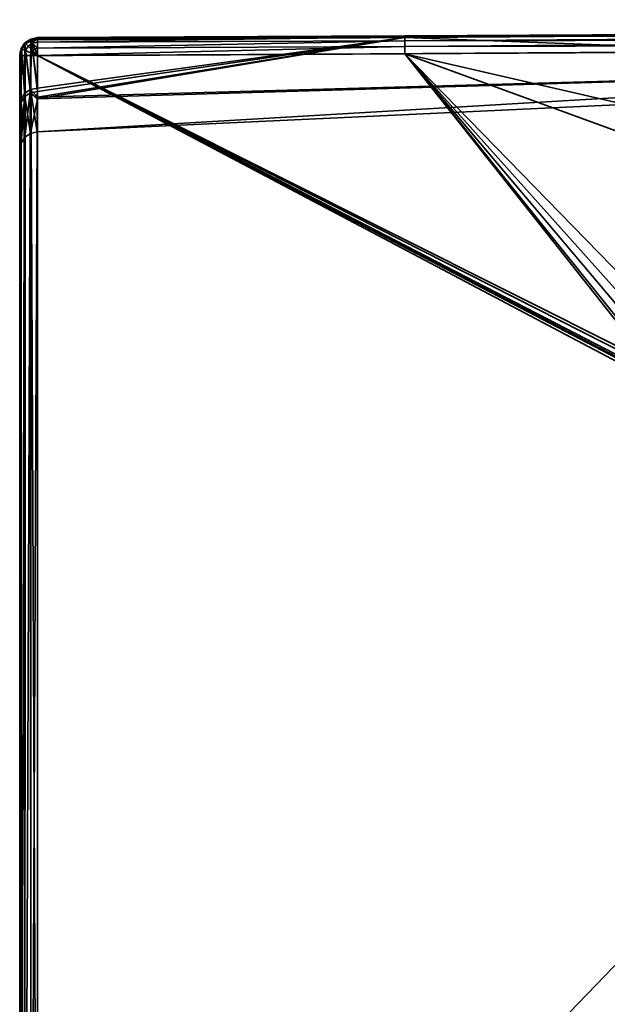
# Model space of a CAD drawing. Header units: millimetres. Extents: x -320 to 8070, y -96 to 57.
# Tile 28 of 111: x 1175 to 1191, y 27 to 54. Entities that reach past the tile are written whole.
import ezdxf

# ---------------------------------------------------------------- set-up
doc = ezdxf.new("R2010")
doc.units = ezdxf.units.MM
doc.layers.add('151', color=7, linetype='Continuous', true_color=0xffffff)

# ---------------------------------------------------------------- blocks, each defined once
blk = doc.blocks.new('UG_SURFACE_026')
at = {"layer": '151', "color": 251, "linetype": 'Continuous', "lineweight": 35}
for points in [[(1206.555, 53.789, 1114.372), (1185.74, 53.697, 1114.481), (1237.999, 53.976, 1114.655)], [(1237.999, 53.904, 1114.794), (1237.999, 53.976, 1114.655), (1185.74, 53.697, 1114.481)], [(1237.999, 53.976, 1093.346), (1185.74, 53.697, 1093.519), (1206.555, 53.789, 1093.628)], [(1185.741, 53.664, 1093.322), (1185.74, 53.697, 1093.519), (1237.999, 53.976, 1093.346)], [(1185.74, 53.697, 1114.481), (1185.741, 53.664, 1114.678), (1237.999, 53.904, 1114.794)], [(1237.999, 53.976, 1093.346), (1237.999, 53.904, 1093.206), (1185.741, 53.664, 1093.322)], [(1237.999, 53.794, 1114.905), (1237.999, 53.904, 1114.794), (1185.741, 53.664, 1114.678)], [(1237.999, 53.904, 1093.206), (1237.999, 53.794, 1093.096), (1185.741, 53.557, 1093.153)], [(1185.741, 53.557, 1093.153), (1185.741, 53.664, 1093.322), (1237.999, 53.904, 1093.206)], [(1175.498, 53.645, 1114.46), (1175.308, 53.606, 1114.455), (1175.318, 53.583, 1114.66)], [(1175.498, 53.645, 1114.46), (1175.498, 53.643, 1114.456), (1175.308, 53.606, 1114.455)], [(1175.308, 53.606, 1093.544), (1175.498, 53.643, 1093.544), (1175.498, 53.645, 1093.54)], [(1175.318, 53.583, 1093.34), (1175.308, 53.606, 1093.544), (1175.498, 53.645, 1093.54)], [(1175.328, 53.557, 1114.28), (1175.308, 53.606, 1114.455), (1175.498, 53.643, 1114.456)], [(1175.498, 53.643, 1093.544), (1175.308, 53.606, 1093.544), (1175.328, 53.557, 1093.72)], [(1175.318, 53.583, 1114.66), (1175.498, 53.619, 1114.664), (1175.498, 53.645, 1114.46)], [(1175.498, 53.645, 1093.54), (1175.498, 53.619, 1093.336), (1175.318, 53.583, 1093.34)], [(1175.498, 53.643, 1114.456), (1175.498, 53.587, 1114.264), (1175.328, 53.557, 1114.28)], [(1175.328, 53.557, 1093.72), (1175.498, 53.587, 1093.736), (1175.498, 53.643, 1093.544)], [(1185.741, 53.649, 1093.713), (1175.492, 51.979, 1098.318), (1206.732, 52.855, 1098.436)], [(1206.732, 52.855, 1109.564), (1175.492, 51.94, 1109.69), (1185.741, 53.649, 1114.287)], [(1185.741, 53.649, 1114.287), (1175.492, 51.94, 1109.69), (1175.493, 52.139, 1110.911)], [(1175.493, 52.236, 1096.805), (1175.492, 51.979, 1098.318), (1185.741, 53.649, 1093.713)], [(1185.741, 53.649, 1093.713), (1175.498, 53.587, 1093.736), (1175.493, 52.236, 1096.805)], [(1175.493, 52.139, 1110.911), (1175.498, 53.587, 1114.264), (1185.741, 53.649, 1114.287)], [(1175.498, 53.643, 1114.456), (1185.74, 53.697, 1114.481), (1185.741, 53.649, 1114.287)], [(1175.498, 53.619, 1114.664), (1185.741, 53.664, 1114.678), (1185.74, 53.697, 1114.481)], [(1185.74, 53.697, 1114.481), (1175.498, 53.645, 1114.46), (1175.498, 53.619, 1114.664)], [(1175.498, 53.643, 1114.456), (1175.498, 53.645, 1114.46), (1185.74, 53.697, 1114.481)], [(1175.498, 53.619, 1093.336), (1175.498, 53.645, 1093.54), (1185.74, 53.697, 1093.519)], [(1185.74, 53.697, 1093.519), (1175.498, 53.645, 1093.54), (1175.498, 53.643, 1093.544)], [(1175.498, 53.643, 1093.544), (1185.741, 53.649, 1093.713), (1185.74, 53.697, 1093.519)], [(1185.74, 53.697, 1093.519), (1185.741, 53.664, 1093.322), (1175.498, 53.619, 1093.336)], [(1185.741, 53.664, 1114.678), (1175.498, 53.619, 1114.664), (1175.499, 53.514, 1114.839)], [(1175.499, 53.514, 1093.161), (1175.498, 53.619, 1093.336), (1185.741, 53.664, 1093.322)], [(1185.741, 53.649, 1114.287), (1175.498, 53.587, 1114.264), (1175.498, 53.643, 1114.456)], [(1175.498, 53.643, 1093.544), (1175.498, 53.587, 1093.736), (1185.741, 53.649, 1093.713)], [(1175.499, 53.514, 1114.839), (1185.741, 53.557, 1114.847), (1185.741, 53.664, 1114.678)], [(1185.741, 53.664, 1093.322), (1185.741, 53.557, 1093.153), (1175.499, 53.514, 1093.161)], [(1206.555, 53.789, 1114.372), (1185.741, 53.649, 1114.287), (1185.74, 53.697, 1114.481)], [(1185.74, 53.697, 1093.519), (1185.741, 53.649, 1093.713), (1206.555, 53.789, 1093.628)], [(1238, 53.654, 1114.976), (1237.999, 53.794, 1114.905), (1185.741, 53.557, 1114.847)], [(1185.741, 53.664, 1114.678), (1185.741, 53.557, 1114.847), (1237.999, 53.794, 1114.905)], [(1185.742, 53.393, 1093.04), (1185.741, 53.557, 1093.153), (1237.999, 53.794, 1093.096)], [(1206.732, 52.855, 1098.436), (1206.555, 53.789, 1093.628), (1185.741, 53.649, 1093.713)], [(1185.741, 53.649, 1114.287), (1206.555, 53.789, 1114.372), (1206.732, 52.855, 1109.564)], [(1185.741, 53.557, 1114.847), (1185.742, 53.393, 1114.96), (1238, 53.654, 1114.976)], [(1237.999, 53.794, 1093.096), (1238, 53.654, 1093.024), (1185.742, 53.393, 1093.04)], [(1238, 53.5, 1115), (1238, 53.654, 1114.976), (1185.742, 53.393, 1114.96)], [(1185.742, 53.393, 1093.04), (1238, 53.654, 1093.024), (1238, 53.5, 1093)], [(1175.05, 53.331, 1114.401), (1175.04, 53.337, 1114.455), (1175.147, 53.498, 1114.455)], [(1175.062, 53.327, 1114.66), (1175.164, 53.481, 1114.66), (1175.147, 53.498, 1114.455), (1175.04, 53.337, 1114.455)], [(1175.147, 53.498, 1093.544), (1175.04, 53.337, 1093.544), (1175.05, 53.331, 1093.599)], [(1175.04, 53.337, 1093.544), (1175.147, 53.498, 1093.544), (1175.164, 53.481, 1093.34), (1175.062, 53.327, 1093.34)], [(1175.147, 53.498, 1114.455), (1175.146, 53.458, 1114.333), (1175.05, 53.331, 1114.401)], [(1175.05, 53.331, 1093.599), (1175.146, 53.458, 1093.667), (1175.147, 53.498, 1093.544)], [(1175.05, 53.331, 1114.401), (1175.146, 53.458, 1114.333), (1175.144, 51.998, 1110.959)], [(1175.144, 52.096, 1096.756), (1175.146, 53.458, 1093.667), (1175.05, 53.331, 1093.599)], [(1175.159, 53.287, 1114.837), (1175.239, 53.407, 1114.837), (1175.164, 53.481, 1114.66), (1175.062, 53.327, 1114.66)], [(1175.062, 53.327, 1093.34), (1175.164, 53.481, 1093.34), (1175.239, 53.407, 1093.163), (1175.159, 53.287, 1093.163)], [(1175.146, 53.458, 1093.667), (1175.144, 52.096, 1096.756), (1175.304, 52.199, 1096.792)], [(1175.304, 52.101, 1110.924), (1175.144, 51.998, 1110.959), (1175.146, 53.458, 1114.333)], [(1175.146, 53.458, 1114.333), (1175.308, 53.553, 1114.282), (1175.304, 52.101, 1110.924)], [(1175.304, 52.199, 1096.792), (1175.308, 53.553, 1093.718), (1175.146, 53.458, 1093.667)], [(1175.308, 53.553, 1114.282), (1175.146, 53.458, 1114.333), (1175.147, 53.498, 1114.455)], [(1175.147, 53.498, 1093.544), (1175.146, 53.458, 1093.667), (1175.308, 53.553, 1093.718)], [(1175.147, 53.498, 1114.455), (1175.308, 53.606, 1114.455), (1175.308, 53.553, 1114.282)], [(1175.164, 53.481, 1114.66), (1175.318, 53.583, 1114.66), (1175.308, 53.606, 1114.455), (1175.147, 53.498, 1114.455)], [(1175.308, 53.553, 1093.718), (1175.308, 53.606, 1093.544), (1175.147, 53.498, 1093.544)], [(1175.147, 53.498, 1093.544), (1175.308, 53.606, 1093.544), (1175.318, 53.583, 1093.34), (1175.164, 53.481, 1093.34)], [(1175.314, 53.223, 1114.958), (1175.357, 53.289, 1114.958), (1175.239, 53.407, 1114.837), (1175.159, 53.287, 1114.837)], [(1175.159, 53.287, 1093.163), (1175.239, 53.407, 1093.163), (1175.357, 53.289, 1093.042), (1175.314, 53.223, 1093.042)], [(1175.239, 53.407, 1114.837), (1175.358, 53.487, 1114.837), (1175.318, 53.583, 1114.66), (1175.164, 53.481, 1114.66)], [(1175.164, 53.481, 1093.34), (1175.318, 53.583, 1093.34), (1175.358, 53.487, 1093.163), (1175.239, 53.407, 1093.163)], [(1175.357, 53.289, 1114.958), (1175.422, 53.332, 1114.958), (1175.358, 53.487, 1114.837), (1175.239, 53.407, 1114.837)], [(1175.239, 53.407, 1093.163), (1175.358, 53.487, 1093.163), (1175.422, 53.332, 1093.042), (1175.357, 53.289, 1093.042)], [(1175.304, 52.101, 1110.924), (1175.308, 53.553, 1114.282), (1175.328, 53.557, 1114.28)], [(1175.328, 53.557, 1093.72), (1175.304, 52.199, 1096.792), (1175.493, 52.236, 1096.805)], [(1175.328, 53.557, 1093.72), (1175.308, 53.553, 1093.718), (1175.304, 52.199, 1096.792)], [(1175.493, 52.139, 1110.911), (1175.304, 52.101, 1110.924), (1175.328, 53.557, 1114.28)], [(1175.308, 53.606, 1114.455), (1175.328, 53.557, 1114.28), (1175.308, 53.553, 1114.282)], [(1175.308, 53.553, 1093.718), (1175.328, 53.557, 1093.72), (1175.308, 53.606, 1093.544)], [(1175.498, 53.619, 1114.664), (1175.318, 53.583, 1114.66), (1175.358, 53.487, 1114.837)], [(1175.358, 53.487, 1093.163), (1175.318, 53.583, 1093.34), (1175.498, 53.619, 1093.336)], [(1175.328, 53.557, 1114.28), (1175.498, 53.587, 1114.264), (1175.493, 52.139, 1110.911)], [(1175.493, 52.236, 1096.805), (1175.498, 53.587, 1093.736), (1175.328, 53.557, 1093.72)], [(1175.358, 53.487, 1114.837), (1175.499, 53.514, 1114.839), (1175.498, 53.619, 1114.664)], [(1175.498, 53.619, 1093.336), (1175.499, 53.514, 1093.161), (1175.358, 53.487, 1093.163)], [(1175.499, 53.348, 1114.957), (1175.499, 53.514, 1114.839), (1175.358, 53.487, 1114.837)], [(1175.358, 53.487, 1093.163), (1175.499, 53.514, 1093.161), (1175.499, 53.348, 1093.043)], [(1175.358, 53.487, 1114.837), (1175.422, 53.332, 1114.958), (1175.499, 53.348, 1114.957)], [(1175.499, 53.348, 1093.043), (1175.422, 53.332, 1093.042), (1175.358, 53.487, 1093.163)], [(1175.499, 53.347, 1114.958), (1175.499, 53.348, 1114.957), (1175.422, 53.332, 1114.958)], [(1175.422, 53.332, 1093.042), (1175.499, 53.348, 1093.043), (1175.499, 53.347, 1093.042)], [(1175.422, 53.332, 1114.958), (1175.5, 53.146, 1115), (1175.499, 53.347, 1114.958)], [(1175.499, 53.347, 1093.042), (1175.5, 53.146, 1093), (1175.422, 53.332, 1093.042)], [(1175.499, 53.348, 1114.957), (1185.742, 53.393, 1114.96), (1185.741, 53.557, 1114.847)], [(1185.741, 53.557, 1114.847), (1175.499, 53.514, 1114.839), (1175.499, 53.348, 1114.957)], [(1175.499, 53.348, 1093.043), (1185.741, 53.557, 1093.153), (1185.742, 53.393, 1093.04)], [(1175.499, 53.348, 1093.043), (1175.499, 53.514, 1093.161), (1185.741, 53.557, 1093.153)], [(1185.742, 53.393, 1114.96), (1175.499, 53.347, 1114.958), (1175.5, 53.146, 1115)], [(1175.499, 53.348, 1114.957), (1175.499, 53.347, 1114.958), (1185.742, 53.393, 1114.96)], [(1175.5, 53.146, 1093), (1175.499, 53.347, 1093.042), (1185.742, 53.393, 1093.04)], [(1185.742, 53.393, 1093.04), (1175.499, 53.347, 1093.042), (1175.499, 53.348, 1093.043)], [(1175.5, 53.146, 1115), (1185.743, 53.197, 1115), (1185.742, 53.393, 1114.96)], [(1185.742, 53.393, 1093.04), (1185.743, 53.197, 1093), (1175.5, 53.146, 1093)], [(1185.742, 53.393, 1114.96), (1185.743, 53.197, 1115), (1238, 53.5, 1115)], [(1238, 53.5, 1093), (1185.743, 53.197, 1093), (1185.742, 53.393, 1093.04)], [(1213.32, 46.841, 1115), (1246.49, 48.233, 1115), (1238, 53.5, 1115), (1185.743, 53.197, 1115)], [(1185.743, 53.197, 1093), (1238, 53.5, 1093), (1237.975, 48.234, 1093), (1204.834, 46.219, 1093)], [(1175.062, 53.327, 1114.66), (1175.019, 53.229, 1114.455), (1175, 53.146, 1114.5)], [(1175, 53.146, 1114.5), (1175.026, 53.146, 1114.66), (1175.062, 53.327, 1114.66)], [(1175.062, 53.327, 1093.34), (1175.026, 53.146, 1093.34), (1175, 53.146, 1093.5)], [(1175, 53.146, 1093.5), (1175.019, 53.229, 1093.544), (1175.062, 53.327, 1093.34)], [(1175, 51.665, 1111.07), (1175, 53.146, 1114.5), (1175.019, 53.229, 1114.455)], [(1175.019, 53.229, 1093.544), (1175, 51.765, 1096.64), (1175.037, 51.944, 1096.702)], [(1175.019, 53.229, 1093.544), (1175, 53.146, 1093.5), (1175, 51.765, 1096.64)], [(1175.037, 51.845, 1111.01), (1175, 51.665, 1111.07), (1175.019, 53.229, 1114.455)], [(1175, 11, 1114.5), (1175, 53.146, 1114.5), (1175, 51.665, 1111.07)], [(1175, 51.765, 1096.64), (1175, 53.146, 1093.5), (1175, 11, 1093.5)], [(1175, 11, 1114.5), (1175.038, 11, 1114.691), (1175.026, 53.146, 1114.66)], [(1175.026, 53.146, 1114.66), (1175, 53.146, 1114.5), (1175, 11, 1114.5)], [(1175, 11, 1093.5), (1175, 53.146, 1093.5), (1175.026, 53.146, 1093.34)], [(1175.026, 53.146, 1093.34), (1175.038, 11, 1093.309), (1175, 11, 1093.5)], [(1175.062, 53.327, 1114.66), (1175.04, 53.337, 1114.455), (1175.019, 53.229, 1114.455)], [(1175.038, 53.315, 1114.41), (1175.019, 53.229, 1114.455), (1175.04, 53.337, 1114.455)], [(1175.04, 53.337, 1093.544), (1175.019, 53.229, 1093.544), (1175.038, 53.315, 1093.59)], [(1175.019, 53.229, 1093.544), (1175.04, 53.337, 1093.544), (1175.062, 53.327, 1093.34)], [(1175.019, 53.229, 1114.455), (1175.038, 53.315, 1114.41), (1175.037, 51.845, 1111.01)], [(1175.037, 51.944, 1096.702), (1175.038, 53.315, 1093.59), (1175.019, 53.229, 1093.544)], [(1175.062, 53.327, 1114.66), (1175.026, 53.146, 1114.66), (1175.043, 53.146, 1114.688)], [(1175.043, 53.146, 1093.312), (1175.026, 53.146, 1093.34), (1175.062, 53.327, 1093.34)], [(1175.038, 11, 1114.691), (1175.043, 53.146, 1114.688), (1175.026, 53.146, 1114.66)], [(1175.026, 53.146, 1093.34), (1175.043, 53.146, 1093.312), (1175.038, 11, 1093.309)], [(1175.037, 51.845, 1111.01), (1175.038, 53.315, 1114.41), (1175.05, 53.331, 1114.401)], [(1175.05, 53.331, 1093.599), (1175.037, 51.944, 1096.702), (1175.144, 52.096, 1096.756)], [(1175.05, 53.331, 1093.599), (1175.038, 53.315, 1093.59), (1175.037, 51.944, 1096.702)], [(1175.144, 51.998, 1110.959), (1175.037, 51.845, 1111.01), (1175.05, 53.331, 1114.401)], [(1175.04, 53.337, 1114.455), (1175.05, 53.331, 1114.401), (1175.038, 53.315, 1114.41)], [(1175.038, 53.315, 1093.59), (1175.05, 53.331, 1093.599), (1175.04, 53.337, 1093.544)], [(1175.131, 53.146, 1114.837), (1175.038, 11, 1114.691), (1175.146, 11, 1114.854)], [(1175.131, 53.146, 1114.837), (1175.043, 53.146, 1114.688), (1175.038, 11, 1114.691)], [(1175.038, 11, 1093.309), (1175.043, 53.146, 1093.312), (1175.131, 53.146, 1093.163)], [(1175.131, 53.146, 1093.163), (1175.146, 11, 1093.146), (1175.038, 11, 1093.309)], [(1175.043, 53.146, 1114.688), (1175.131, 53.146, 1114.837), (1175.159, 53.287, 1114.837), (1175.062, 53.327, 1114.66)], [(1175.062, 53.327, 1093.34), (1175.159, 53.287, 1093.163), (1175.131, 53.146, 1093.163), (1175.043, 53.146, 1093.312)], [(1175.159, 53.287, 1114.837), (1175.131, 53.146, 1114.837), (1175.149, 53.146, 1114.85)], [(1175.149, 53.146, 1093.15), (1175.131, 53.146, 1093.163), (1175.159, 53.287, 1093.163)], [(1175.146, 11, 1114.854), (1175.149, 53.146, 1114.85), (1175.131, 53.146, 1114.837)], [(1175.131, 53.146, 1093.163), (1175.149, 53.146, 1093.15), (1175.146, 11, 1093.146)], [(1175.298, 53.146, 1114.958), (1175.146, 11, 1114.854), (1175.309, 11, 1114.962)], [(1175.298, 53.146, 1114.958), (1175.149, 53.146, 1114.85), (1175.146, 11, 1114.854)], [(1175.146, 11, 1093.146), (1175.149, 53.146, 1093.15), (1175.298, 53.146, 1093.042)], [(1175.298, 53.146, 1093.042), (1175.309, 11, 1093.038), (1175.146, 11, 1093.146)], [(1175.149, 53.146, 1114.85), (1175.298, 53.146, 1114.958), (1175.314, 53.223, 1114.958), (1175.159, 53.287, 1114.837)], [(1175.159, 53.287, 1093.163), (1175.314, 53.223, 1093.042), (1175.298, 53.146, 1093.042), (1175.149, 53.146, 1093.15)], [(1175.314, 53.223, 1114.958), (1175.298, 53.146, 1114.958), (1175.309, 53.146, 1114.96)], [(1175.309, 53.146, 1093.04), (1175.298, 53.146, 1093.042), (1175.314, 53.223, 1093.042)], [(1175.309, 11, 1114.962), (1175.309, 53.146, 1114.96), (1175.298, 53.146, 1114.958)], [(1175.298, 53.146, 1093.042), (1175.309, 53.146, 1093.04), (1175.309, 11, 1093.038)], [(1175.309, 53.146, 1114.96), (1175.5, 53.146, 1115), (1175.314, 53.223, 1114.958)], [(1175.314, 53.223, 1093.042), (1175.5, 53.146, 1093), (1175.309, 53.146, 1093.04)], [(1175.5, 11, 1115), (1175.5, 53.146, 1115), (1175.309, 53.146, 1114.96)], [(1175.309, 53.146, 1114.96), (1175.309, 11, 1114.962), (1175.5, 11, 1115)], [(1175.309, 11, 1093.038), (1175.309, 53.146, 1093.04), (1175.5, 53.146, 1093)], [(1175.5, 53.146, 1093), (1175.5, 11, 1093), (1175.309, 11, 1093.038)], [(1175.5, 53.146, 1115), (1175.357, 53.289, 1114.958), (1175.314, 53.223, 1114.958)], [(1175.314, 53.223, 1093.042), (1175.357, 53.289, 1093.042), (1175.5, 53.146, 1093)], [(1175.5, 53.146, 1115), (1175.422, 53.332, 1114.958), (1175.357, 53.289, 1114.958)], [(1175.357, 53.289, 1093.042), (1175.422, 53.332, 1093.042), (1175.5, 53.146, 1093)], [(1185.743, 53.197, 1115), (1175.5, 53.146, 1115), (1192.006, 44.859, 1115), (1192.256, 45.082, 1115)], [(1192.188, 45.034, 1093), (1191.955, 44.787, 1093), (1175.5, 53.146, 1093), (1185.743, 53.197, 1093)], [(1191.816, 27.953, 1115), (1191.864, 44.489, 1115), (1175.5, 53.146, 1115), (1175.5, 11, 1115)], [(1191.864, 44.489, 1115), (1191.872, 44.58, 1115), (1175.5, 53.146, 1115)], [(1191.872, 44.58, 1115), (1191.896, 44.667, 1115), (1175.5, 53.146, 1115)], [(1191.896, 44.667, 1115), (1192.006, 44.859, 1115), (1175.5, 53.146, 1115)], [(1175.5, 11, 1093), (1175.5, 53.146, 1093), (1191.864, 44.489, 1093), (1191.816, 27.953, 1093)], [(1175.5, 53.146, 1093), (1191.879, 44.612, 1093), (1191.864, 44.489, 1093)], [(1175.5, 53.146, 1093), (1191.955, 44.787, 1093), (1191.879, 44.612, 1093)], [(1185.743, 53.197, 1115), (1193.328, 45.411, 1115), (1213.32, 46.841, 1115)], [(1185.743, 53.197, 1115), (1192.786, 45.318, 1115), (1193.328, 45.411, 1115)], [(1185.743, 53.197, 1115), (1192.256, 45.082, 1115), (1192.786, 45.318, 1115)], [(1185.743, 53.197, 1093), (1192.479, 45.205, 1093), (1192.188, 45.034, 1093)], [(1204.834, 46.219, 1093), (1193.328, 45.411, 1093), (1185.743, 53.197, 1093)], [(1193.328, 45.411, 1093), (1192.479, 45.205, 1093), (1185.743, 53.197, 1093)], [(1175.488, 51.011, 1104), (1206.801, 52.475, 1104), (1206.732, 52.855, 1098.436)], [(1175.488, 51.011, 1104), (1175.492, 51.94, 1109.69), (1206.732, 52.855, 1109.564)], [(1206.732, 52.855, 1109.564), (1206.801, 52.475, 1104), (1175.488, 51.011, 1104)], [(1206.732, 52.855, 1098.436), (1175.492, 51.979, 1098.318), (1175.488, 51.011, 1104)], [(1206.801, 52.475, 1104), (1175.488, 51.011, 1104), (1175.488, 51.011, 1104)], [(1175.037, 50.7, 1104), (1175.142, 50.861, 1104), (1175.144, 52.096, 1096.756)], [(1175.144, 52.096, 1096.756), (1175.037, 51.944, 1096.702), (1175.037, 50.7, 1104)], [(1175.037, 51.845, 1111.01), (1175.144, 51.998, 1110.959), (1175.142, 50.861, 1104)], [(1175.142, 50.861, 1104), (1175.3, 50.97, 1104), (1175.304, 52.199, 1096.792)], [(1175.304, 52.199, 1096.792), (1175.144, 52.096, 1096.756), (1175.142, 50.861, 1104)], [(1175.3, 50.97, 1104), (1175.142, 50.861, 1104), (1175.144, 51.998, 1110.959)], [(1175.144, 51.998, 1110.959), (1175.304, 52.101, 1110.924), (1175.3, 50.97, 1104)], [(1175.3, 50.97, 1104), (1175.304, 52.101, 1110.924), (1175.492, 51.94, 1109.69)], [(1175.492, 51.979, 1098.318), (1175.493, 52.236, 1096.805), (1175.304, 52.199, 1096.792)], [(1175.304, 52.199, 1096.792), (1175.488, 51.011, 1104), (1175.492, 51.979, 1098.318)], [(1175.304, 52.101, 1110.924), (1175.493, 52.139, 1110.911), (1175.492, 51.94, 1109.69)], [(1175.037, 50.7, 1104), (1175.037, 51.944, 1096.702), (1175, 51.765, 1096.64)], [(1175, 51.665, 1111.07), (1175.037, 51.845, 1111.01), (1175.037, 50.7, 1104)], [(1175, 11, 1093.5), (1175, 50.511, 1104), (1175, 51.765, 1096.64)], [(1175, 51.765, 1096.64), (1175, 50.511, 1104), (1175.037, 50.7, 1104)], [(1175.142, 50.861, 1104), (1175.037, 50.7, 1104), (1175.037, 51.845, 1111.01)], [(1175.492, 51.94, 1109.69), (1175.488, 51.011, 1104), (1175.3, 50.97, 1104)], [(1175, 51.665, 1111.07), (1175, 50.511, 1104), (1175, 11, 1093.5), (1175, 11, 1114.5)], [(1175.037, 50.7, 1104), (1175, 50.511, 1104), (1175, 51.665, 1111.07)], [(1175.5, 11, 1115), (1191.756, 11, 1115), (1191.816, 27.953, 1115)], [(1191.816, 27.953, 1093), (1191.756, 11, 1093), (1175.5, 11, 1093)]]:
    blk.add_3dface(points, dxfattribs=at)

msp = doc.modelspace()

# ---------------------------------------------------------------- linework, layer by layer
at = {"layer": '151', "color": 251, "linetype": 'Continuous', "lineweight": 35}
for p, q in [((1175, 11, 1114.5), (1175, 53.146, 1114.5)), ((1175, 53.146, 1093.5), (1175, 11, 1093.5)), ((1175.5, 11, 1093), (1175.5, 53.146, 1093)), ((1175.5, 53.146, 1115), (1175.5, 11, 1115))]:
    msp.add_line(p, q, dxfattribs=at)
at = {"layer": '151', "color": 251, "linetype": 'Continuous', "lineweight": 35, "extrusion": (-0.999994, -0.003565, 0)}
for centre, start, end in [((-48.956, 1114.5, -1175.682), 90, 208.1771), ((-48.956, 1093.5, -1175.682), 151.8229, 270)]:
    msp.add_arc(centre, 0.5, start, end, dxfattribs=at)
at = {"layer": '151', "color": 251, "linetype": 'Continuous', "lineweight": 35, "extrusion": (2.75246e-14, -0.4722, -0.881491)}
msp.add_arc((1175.5, 479.419, -1007.518), 0.5, 180, 269.82, dxfattribs=at)
at = {"layer": '151', "color": 251, "linetype": 'Continuous', "lineweight": 35, "extrusion": (0, 0.4722, -0.881491)}
msp.add_arc((-1175.5, 563.199, -938.815), 0.5, 0, 89.82, dxfattribs=at)
at = {"layer": '151', "color": 251, "linetype": 'Continuous', "lineweight": 35, "extrusion": (6.93889e-14, -1, 0)}
msp.add_arc((1175.5, 1093.5, -53.146), 0.5, 180, 270, dxfattribs=at)
at = {"layer": '151', "color": 251, "linetype": 'Continuous', "lineweight": 35, "extrusion": (0, 1, 0)}
msp.add_arc((-1175.5, 1114.5, 53.146), 0.5, 0, 90, dxfattribs=at)
at = {"layer": '151', "color": 251, "linetype": 'Continuous', "lineweight": 35}
for points, knots in [([(1175.498, 53.587, 1114.264), (1185.915, 53.633, 1114.28), (1196.332, 53.74, 1114.321), (1217.165, 53.913, 1114.421), (1227.581, 53.973, 1114.474), (1248.415, 54.027, 1114.526), (1258.832, 54.074, 1114.58), (1279.666, 54.132, 1114.685), (1290.082, 54.143, 1114.73), (1300.499, 54.146, 1114.747)], [0, 0, 0, 0, 0.25, 0.25, 0.5, 0.5, 0.75, 0.75, 1, 1, 1, 1]), ([(1300.499, 54.146, 1093.253), (1290.082, 54.143, 1093.27), (1279.666, 54.132, 1093.315), (1258.832, 54.074, 1093.42), (1248.415, 54.027, 1093.474), (1227.581, 53.973, 1093.526), (1217.165, 53.913, 1093.579), (1196.332, 53.74, 1093.679), (1185.915, 53.633, 1093.72), (1175.498, 53.587, 1093.736)], [0, 0, 0, 0, 0.25, 0.25, 0.5, 0.5, 0.75, 0.75, 1, 1, 1, 1]), ([(1175.5, 53.146, 1093), (1185.917, 53.183, 1093), (1196.333, 53.27, 1093), (1217.166, 53.416, 1093), (1227.583, 53.473, 1093), (1258.833, 53.554, 1093), (1279.666, 53.685, 1093), (1300.5, 53.711, 1093)], [0, 0, 0, 0, 0.25, 0.25, 0.5, 0.5, 1, 1, 1, 1]), ([(1300.5, 53.711, 1115), (1279.666, 53.685, 1115), (1258.833, 53.554, 1115), (1227.583, 53.473, 1115), (1217.166, 53.416, 1115), (1196.333, 53.27, 1115), (1185.917, 53.183, 1115), (1175.5, 53.146, 1115)], [0, 0, 0, 0, 0.5, 0.5, 0.75, 0.75, 1, 1, 1, 1]), ([(1175.498, 53.587, 1093.736), (1175.495, 52.74, 1095.317), (1175.493, 52.092, 1097.004), (1175.489, 51.231, 1100.444), (1175.488, 51.012, 1102.2), (1175.488, 51.011, 1105.787), (1175.489, 51.229, 1107.545), (1175.493, 52.09, 1110.991), (1175.495, 52.74, 1112.683), (1175.498, 53.587, 1114.264)], [0, 0, 0, 0, 0.25, 0.25, 0.5, 0.5, 0.75, 0.75, 1, 1, 1, 1]), ([(1175, 53.146, 1114.5), (1175, 52.28, 1112.882), (1175, 51.616, 1111.157), (1175, 50.735, 1107.631), (1175, 50.511, 1105.832), (1175, 50.512, 1102.162), (1175, 50.736, 1100.365), (1175, 51.616, 1096.844), (1175, 52.28, 1095.118), (1175, 53.146, 1093.5)], [0, 0, 0, 0, 0.25, 0.25, 0.5, 0.5, 0.75, 0.75, 1, 1, 1, 1])]:
    msp.add_open_spline(points, degree=3, knots=knots, dxfattribs=at)

# ---------------------------------------------------------------- block references
msp.add_blockref('UG_SURFACE_026', (0, 0), dxfattribs=at)

doc.saveas('drawing.dxf')
